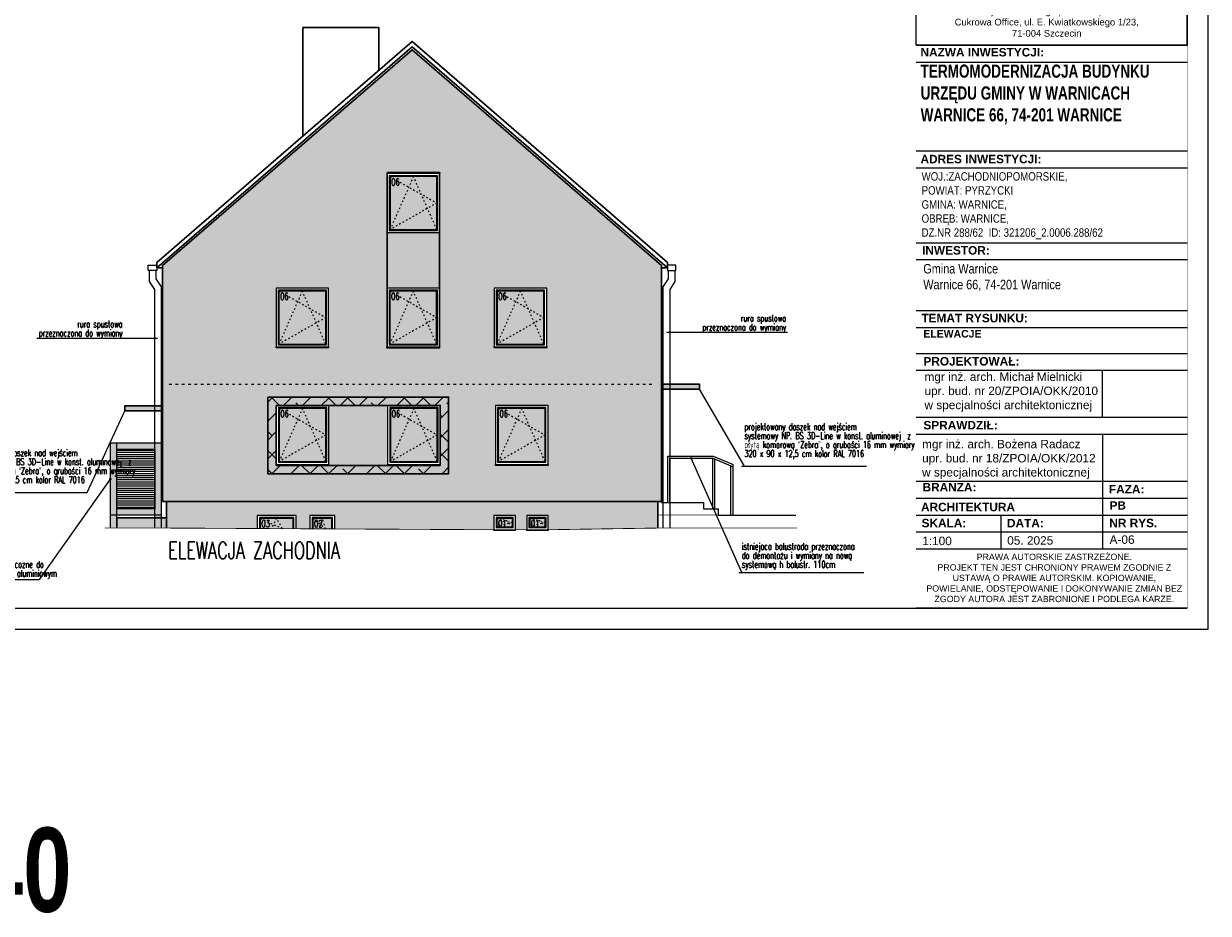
# Model space of a CAD drawing. Header units: millimetres. Extents: x 8949 to 18258, y -1077 to 30686.
# Tile 73 of 89: x 15328 to 18141, y 23135 to 25248. Entities that reach past the tile are written whole.
import ezdxf

# ---------------------------------------------------------------- set-up
doc = ezdxf.new("R2010")
doc.units = ezdxf.units.MM
doc.set_wipeout_variables(frame=1)
doc.linetypes.add('ACAD_ISO03W100', pattern=[30, 12, -18])
for name, color, linetype, lineweight in [('0A_INW__STALOWA', 140, 'Continuous', 13), ('0A_OCIEPLENIE', 30, 'Continuous', 9), ('0A_OPISY POM', 7, 'Continuous', 9), ('0A_POMOCNICZE', 30, 'Continuous', 9), ('0A_TABELKA', 7, 'Continuous', 0), ('0Z_LINIE WIDOCZNE', 7, 'Continuous', 9), ('0Z_OPISY', 7, 'Continuous', 9), ('A_HACZE ELEWACJA', 252, 'Continuous', 5), ('A_WIDOK', 40, 'Continuous', 15)]:
    doc.layers.add(name, color=color, linetype=linetype, lineweight=lineweight)
for name, color, linetype in [('0A_OPISY OKIEN', 3, 'Continuous'), ('meble', 2, 'Continuous'), ('Opisy', 4, 'Continuous')]:
    doc.layers.add(name, color=color, linetype=linetype)
doc.styles.add('1', font='simplex.shx', dxfattribs={"width": 0.6})
doc.styles.add('Arial', font='arial.ttf')
doc.styles.add('m1_romans', font='romans.shx', dxfattribs={"width": 0.8})

msp = doc.modelspace()

# ---------------------------------------------------------------- hatches: boundary and pattern name
at = {"layer": '0A_OCIEPLENIE', "true_color": 0xa8a5a4}
h = msp.add_hatch(dxfattribs=at)
h.set_pattern_fill('ANSI38', color=253, scale=10)
h.paths.add_polyline_path([(16337, 24361.2), (15907.5, 24361.2), (15907.5, 24179), (16337, 24179)])
h.paths.add_polyline_path([(16192, 24341.2), (16192, 24201.2), (16317, 24201.2), (16317, 24341.2)], flags=16)
h.paths.add_polyline_path([(16052.5, 24341.2), (16052.5, 24201.2), (16052.5, 24199), (15927.5, 24199), (15927.5, 24201.2), (15927.5, 24341.2)], flags=16)
h.paths.add_polyline_path([(16192, 24341.2), (16052.5, 24341.2), (16052.5, 24201.2), (16052.5, 24199), (16192, 24199), (16192, 24201.2)], flags=16)
h.paths.add_polyline_path([(16197, 24336.2), (16312, 24336.2), (16312, 24206.2), (16197, 24206.2)], flags=0)
h.paths.add_polyline_path([(16199, 24334.2), (16310, 24334.2), (16310, 24208.2), (16199, 24208.2)], flags=0)
h.paths.add_polyline_path([(16254.5, 24334.2), (16273, 24292.2), (16310, 24271.2), (16199, 24208.2)], flags=0)
h.paths.add_polyline_path([(16047.5, 24336.2), (16047.5, 24206.2), (15932.5, 24206.2), (15932.5, 24336.2)], flags=0)
h.paths.add_polyline_path([(16045.5, 24334.2), (16045.5, 24208.2), (15934.5, 24208.2), (15934.5, 24334.2)], flags=0)
h.paths.add_polyline_path([(16045.5, 24271.2), (15934.5, 24208.2), (15990, 24334.2), (16008.5, 24292.2)], flags=0)
h.paths.add_polyline_path([(16199.1, 24338.3), (16224.3, 24338.3), (16224.3, 24304.7), (16199.1, 24304.7)], flags=24)
h.paths.add_polyline_path([(15934.6, 24338.3), (15959.8, 24338.3), (15959.8, 24304.7), (15934.6, 24304.7)], flags=24)
at = {"layer": '0A_OPISY OKIEN', "transparency": 33554687}
h = msp.add_hatch(color=256, dxfattribs=at)
h.dxf.hatch_style = 1
h.paths.add_polyline_path([(16931, 24380, -1), (16934, 24380, -1)])
h = msp.add_hatch(color=256, dxfattribs=at)
h.dxf.hatch_style = 1
h.paths.add_polyline_path([(15569, 24328.2, 1), (15566, 24328.2, 1)])
h = msp.add_hatch(color=256, dxfattribs=at)
h.dxf.hatch_style = 1
h.paths.add_polyline_path([(16914.8, 24216, 1), (16911.8, 24216, 1)])
h = msp.add_hatch(color=256, dxfattribs=at)
h.dxf.hatch_style = 1
h.paths.add_polyline_path([(15532, 24166.4, -1), (15535, 24166.4, -1)])
at = {"layer": 'A_HACZE ELEWACJA', "transparency": 33554687}
h = msp.add_hatch(color=256, dxfattribs=at)
h.dxf.hatch_style = 1
h.set_gradient(color1=(95, 137, 145), color2=(177, 200, 199), tint=1, name='CURVED')
h.paths.add_polyline_path([(16308.9, 24885.2), (16197.9, 24885.2), (16197.9, 24759.2), (16308.9, 24759.2)])
h = msp.add_hatch(color=256, dxfattribs=at)
h.dxf.hatch_style = 1
h.set_gradient(color1=(95, 137, 145), color2=(177, 200, 199), tint=1, name='CURVED')
h.paths.add_polyline_path([(16045, 24613.2), (15934, 24613.2), (15934, 24487.2), (16045, 24487.2)])
h = msp.add_hatch(color=256, dxfattribs=at)
h.dxf.hatch_style = 1
h.set_gradient(color1=(95, 137, 145), color2=(177, 200, 199), tint=1, name='CURVED')
h.paths.add_polyline_path([(16308.5, 24613.2), (16197.5, 24613.2), (16197.5, 24487.2), (16308.5, 24487.2)])
h = msp.add_hatch(color=256, dxfattribs=at)
h.dxf.hatch_style = 1
h.set_gradient(color1=(95, 137, 145), color2=(177, 200, 199), tint=1, name='CURVED')
h.paths.add_polyline_path([(16563, 24613.2), (16452, 24613.2), (16452, 24487.2), (16563, 24487.2)])
h = msp.add_hatch(color=256, dxfattribs=at)
h.dxf.hatch_style = 1
h.set_gradient(color1=(95, 137, 145), color2=(177, 200, 199), tint=1, name='CURVED')
h.paths.add_polyline_path([(16045.5, 24334.2), (15934.5, 24334.2), (15934.5, 24208.2), (16045.5, 24208.2)])
h = msp.add_hatch(color=256, dxfattribs=at)
h.dxf.hatch_style = 1
h.set_gradient(color1=(95, 137, 145), color2=(177, 200, 199), tint=1, name='CURVED')
h.paths.add_polyline_path([(16310, 24334.2), (16199, 24334.2), (16199, 24208.2), (16310, 24208.2)])
h = msp.add_hatch(color=256, dxfattribs=at)
h.dxf.hatch_style = 1
h.set_gradient(color1=(95, 137, 145), color2=(177, 200, 199), tint=1, name='CURVED')
h.paths.add_polyline_path([(16566, 24334.2), (16455, 24334.2), (16455, 24208.2), (16566, 24208.2)])
at = {"layer": 'A_HACZE ELEWACJA', "ltscale": 5, "transparency": 33554687}
h = msp.add_hatch(dxfattribs=at)
h.set_pattern_fill('_USER', color=256, scale=5, pattern_type=0)
h.set_pattern_definition([(0, (0, 0), (0, 5), [])])
h.paths.add_polyline_path([(15638, 24237.5), (15548.5, 24237.5), (15548.5, 24095.4), (15638, 24095.4)])
at = {"layer": 'A_HACZE ELEWACJA', "transparency": 33554687}
h = msp.add_hatch(color=256, dxfattribs=at)
h.dxf.hatch_style = 1
h.set_gradient(color1=(95, 137, 145), color2=(177, 200, 199), tint=1, name='CURVED')
h.paths.add_polyline_path([(15889.5, 24073), (15967.5, 24073), (15967.5, 24048.5), (15889.5, 24048.5)])
h = msp.add_hatch(color=256, dxfattribs=at)
h.dxf.hatch_style = 1
h.set_gradient(color1=(95, 137, 145), color2=(177, 200, 199), tint=1, name='CURVED')
h.paths.add_polyline_path([(16014.5, 24073), (16059.5, 24073), (16059.5, 24048), (16014.5, 24048)])
h = msp.add_hatch(color=256, dxfattribs=at)
h.dxf.hatch_style = 1
h.set_gradient(color1=(95, 137, 145), color2=(177, 200, 199), tint=1, name='CURVED')
h.paths.add_polyline_path([(16488.5, 24073), (16451.5, 24073), (16451.5, 24053), (16488.5, 24053)])
h = msp.add_hatch(color=256, dxfattribs=at)
h.dxf.hatch_style = 1
h.set_gradient(color1=(95, 137, 145), color2=(177, 200, 199), tint=1, name='CURVED')
h.paths.add_polyline_path([(16566.5, 24073), (16529.5, 24073), (16529.5, 24053), (16566.5, 24053)])
at = {"layer": 'A_WIDOK', "true_color": 0xe3e0de}
h = msp.add_hatch(color=254, dxfattribs=at)
h.paths.add_polyline_path([(16250, 25186.4), (15875.4, 24862.1), (16190.9, 24862.1), (16190.9, 24894.4), (16315.5, 24894.4), (16315.9, 24894.4), (16315.9, 24892.2), (16315.9, 24862.1), (16624.6, 24862.1)])
h.paths.add_polyline_path([(16624.6, 24862.1), (16315.9, 24862.1), (16315.9, 24752.2), (16315.6, 24552.7), (16445, 24552.7), (16445, 24620.2), (16570, 24620.2), (16570, 24552.7), (16842.5, 24552.7), (16842.5, 24673.5)])
h.paths.add_polyline_path([(15875.4, 24862.1), (15657.5, 24673.5), (15657.5, 24552.7), (15927, 24552.7), (15927, 24620.2), (16052, 24620.2), (16052, 24552.7), (16190.5, 24552.7), (16190.5, 24620.2), (16190.9, 24862.1)])
h.paths.add_polyline_path([(16842.5, 24552.7), (16570, 24552.7), (16570, 24480.2), (16570, 24478), (16445, 24478), (16445, 24480.2), (16445, 24552.7), (16315.5, 24552.7), (16315.5, 24478), (16190.9, 24478), (16190.5, 24478), (16190.5, 24480.2), (16190.5, 24552.7), (16052, 24552.7), (16052, 24480.2), (16052, 24478), (15927, 24478), (15927, 24480.2), (15927, 24552.7), (15657.5, 24552.7), (15657.5, 24270.6), (15907.5, 24270.6), (15907.5, 24361.2), (16337, 24361.2), (16337, 24270.6), (16448, 24270.6), (16448, 24341.2), (16573, 24341.2), (16573, 24270.6), (16842.5, 24270.6)])
h.paths.add_polyline_path([(16842.5, 24270.6), (16573, 24270.6), (16573, 24201.2), (16573, 24199), (16448, 24199), (16448, 24201.2), (16448, 24270.6), (16337, 24270.6), (16337, 24179), (15907.5, 24179), (15907.5, 24270.6), (15657.5, 24270.6), (15657.5, 24113), (16842.5, 24113)])
at = {"layer": 'A_WIDOK', "true_color": 0x48433d, "transparency": 33554687}
for points in [[(16315.5, 24752.2), (16190.9, 24752.2), (16190.9, 24620.2), (16315.5, 24620.2)], [(16932.5, 24392), (16842.5, 24392), (16842.5, 24380), (16932.5, 24380)], [(15657.5, 24340.2), (15567.5, 24340.2), (15567.5, 24328.2), (15657.5, 24328.2)]]:
    msp.add_hatch(color=49, dxfattribs=at).paths.add_polyline_path(points)
h = msp.add_hatch(color=49, dxfattribs=at)
h.paths.add_polyline_path([(15907.5, 24361.2), (16337, 24361.2), (16337, 24179), (15907.5, 24179)])
h.paths.add_polyline_path([(15927.5, 24341.2), (16317, 24341.2), (16317, 24199), (15927.5, 24199)], flags=16)
at = {"layer": 'A_WIDOK', "true_color": 0xe3e0de}
msp.add_hatch(color=254, dxfattribs=at).paths.add_polyline_path([(16192, 24341.2), (16052.5, 24341.2), (16052.5, 24201.2), (16052.5, 24199), (16192, 24199), (16192, 24201.2)])
at = {"layer": 'A_WIDOK', "true_color": 0x48433d, "transparency": 33554687}
h = msp.add_hatch(color=49, dxfattribs=at)
h.paths.add_polyline_path([(15548.5, 24252.5), (15533.5, 24252.5), (15533.5, 24080.4), (15548.5, 24080.4)])
h.paths.add_polyline_path([(15638, 24252.5), (15548.5, 24252.5), (15548.5, 24237.5), (15638, 24237.5)])
h.paths.add_polyline_path([(15654, 24252.5), (15638, 24252.5), (15638, 24237.5), (15639, 24237.5), (15639, 24095.4), (15638, 24095.4), (15638, 24080.4), (15654, 24080.4)])
h.paths.add_polyline_path([(15638, 24095.4), (15548.5, 24095.4), (15548.5, 24080.4), (15638, 24080.4)])
h.paths.add_polyline_path([(15548.5, 24080.4), (15533.5, 24080.4), (15533.5, 24050), (15548.5, 24050)])
h.paths.add_polyline_path([(15654, 24074.6), (15638, 24074.6), (15638, 24050), (15654, 24050)])
h.paths.add_polyline_path([(15654, 24080.4), (15638, 24080.4), (15638, 24074.6), (15654, 24074.6)])
h = msp.add_hatch(color=49, dxfattribs=at)
h.paths.add_polyline_path([(15929.1, 24113), (15666.5, 24113), (15666.5, 24050), (15882.5, 24048.9), (15882.5, 24080), (15929.1, 24080)])
h.paths.add_polyline_path([(16043.6, 24113), (15929.1, 24113), (15929.1, 24080), (15974.5, 24080), (15974.5, 24048.4), (16007.5, 24048.2), (16007.5, 24080), (16043.6, 24080)])
h.paths.add_polyline_path([(16460.3, 24113), (16043.6, 24113), (16043.6, 24080), (16066.5, 24080), (16066.5, 24047.9), (16444.5, 24046), (16444.5, 24080), (16460.3, 24080)])
h.paths.add_polyline_path([(16549.3, 24113), (16460.3, 24113), (16460.3, 24080), (16495.5, 24080), (16495.5, 24046), (16522.5, 24046), (16522.5, 24080), (16549.3, 24080)])
h.paths.add_polyline_path([(16833.5, 24113), (16549.3, 24113), (16549.3, 24080), (16573.5, 24080), (16573.5, 24046), (16833.5, 24050)])
h = msp.add_hatch(color=49, dxfattribs=at)
h.paths.add_polyline_path([(15638, 24074.6), (15548.5, 24074.6), (15548.5, 24050), (15638, 24050)])
h.paths.add_polyline_path([(15666.5, 24074.6), (15654, 24074.6), (15654, 24050), (15666.5, 24050)])

# ---------------------------------------------------------------- linework, layer by layer
at = {"layer": '0A_INW__STALOWA'}
for points in [[(16315.9, 24892.2), (16190.9, 24892.2), (16190.9, 24894.4), (16315.9, 24894.4)], [(16315.9, 24892.2), (16190.9, 24892.2), (16190.9, 24752.2), (16315.9, 24752.2)], [(16310.9, 24887.2), (16195.9, 24887.2), (16195.9, 24757.2), (16310.9, 24757.2)], [(16308.9, 24885.2), (16197.9, 24885.2), (16197.9, 24759.2), (16308.9, 24759.2)], [(16052, 24620.2), (15927, 24620.2), (15927, 24480.2), (16052, 24480.2)], [(16315.5, 24620.2), (16190.5, 24620.2), (16190.5, 24480.2), (16315.5, 24480.2)], [(16570, 24620.2), (16445, 24620.2), (16445, 24480.2), (16570, 24480.2)], [(16047, 24615.2), (15932, 24615.2), (15932, 24485.2), (16047, 24485.2)], [(16045, 24613.2), (15934, 24613.2), (15934, 24487.2), (16045, 24487.2)], [(16310.5, 24615.2), (16195.5, 24615.2), (16195.5, 24485.2), (16310.5, 24485.2)], [(16308.5, 24613.2), (16197.5, 24613.2), (16197.5, 24487.2), (16308.5, 24487.2)], [(16565, 24615.2), (16450, 24615.2), (16450, 24485.2), (16565, 24485.2)], [(16563, 24613.2), (16452, 24613.2), (16452, 24487.2), (16563, 24487.2)], [(16052, 24478), (15927, 24478), (15927, 24480.2), (16052, 24480.2)], [(16315.5, 24478), (16190.5, 24478), (16190.5, 24480.2), (16315.5, 24480.2)], [(16570, 24478), (16445, 24478), (16445, 24480.2), (16570, 24480.2)], [(16052.5, 24341.2), (15927.5, 24341.2), (15927.5, 24201.2), (16052.5, 24201.2)], [(16317, 24341.2), (16192, 24341.2), (16192, 24201.2), (16317, 24201.2)], [(16573, 24341.2), (16448, 24341.2), (16448, 24201.2), (16573, 24201.2)], [(16047.5, 24336.2), (15932.5, 24336.2), (15932.5, 24206.2), (16047.5, 24206.2)], [(16045.5, 24334.2), (15934.5, 24334.2), (15934.5, 24208.2), (16045.5, 24208.2)], [(16312, 24336.2), (16197, 24336.2), (16197, 24206.2), (16312, 24206.2)], [(16310, 24334.2), (16199, 24334.2), (16199, 24208.2), (16310, 24208.2)], [(16568, 24336.2), (16453, 24336.2), (16453, 24206.2), (16568, 24206.2)], [(16566, 24334.2), (16455, 24334.2), (16455, 24208.2), (16566, 24208.2)], [(16052.5, 24199), (15927.5, 24199), (15927.5, 24201.2), (16052.5, 24201.2)], [(16317, 24199), (16192, 24199), (16192, 24201.2), (16317, 24201.2)], [(16573, 24199), (16448, 24199), (16448, 24201.2), (16573, 24201.2)], [(16495.5, 24080), (16444.5, 24080), (16444.5, 24046), (16495.5, 24046)], [(16490.5, 24075), (16449.5, 24075), (16449.5, 24051), (16490.5, 24051)], [(16488.5, 24073), (16451.5, 24073), (16451.5, 24053), (16488.5, 24053)], [(16573.5, 24080), (16522.5, 24080), (16522.5, 24046), (16573.5, 24046)], [(16568.5, 24075), (16527.5, 24075), (16527.5, 24051), (16568.5, 24051)], [(16566.5, 24073), (16529.5, 24073), (16529.5, 24053), (16566.5, 24053)], [(16495.5, 24043.8), (16444.5, 24043.8), (16444.5, 24046), (16495.5, 24046)], [(16573.5, 24043.8), (16522.5, 24043.8), (16522.5, 24046), (16573.5, 24046)]]:
    msp.add_lwpolyline(points, close=True, dxfattribs=at)
at = {"layer": '0A_INW__STALOWA', "linetype": 'ACAD_ISO03W100', "ltscale": 0.3}
for points in [[(16308.9, 24759.2), (16253.4, 24885.2), (16197.9, 24759.2)], [(16197.9, 24885.2), (16308.9, 24822.2), (16197.9, 24759.2)], [(16045, 24487.2), (15989.5, 24613.2), (15934, 24487.2)], [(15934, 24613.2), (16045, 24550.2), (15934, 24487.2)], [(16308.5, 24487.2), (16253, 24613.2), (16197.5, 24487.2)], [(16197.5, 24613.2), (16308.5, 24550.2), (16197.5, 24487.2)], [(16563, 24487.2), (16507.5, 24613.2), (16452, 24487.2)], [(16452, 24613.2), (16563, 24550.2), (16452, 24487.2)], [(16045.5, 24208.2), (15990, 24334.2), (15934.5, 24208.2)], [(15934.5, 24334.2), (16045.5, 24271.2), (15934.5, 24208.2)], [(16310, 24208.2), (16254.5, 24334.2), (16199, 24208.2)], [(16199, 24334.2), (16310, 24271.2), (16199, 24208.2)], [(16566, 24208.2), (16510.5, 24334.2), (16455, 24208.2)], [(16455, 24334.2), (16566, 24271.2), (16455, 24208.2)], [(15889.5, 24073), (15942.4, 24048.6)], [(15941.7, 24048.6), (15928.5, 24073), (15915.3, 24048.7)], [(16014.5, 24073), (16045.7, 24048.1)], [(16044.8, 24048.1), (16037, 24073), (16029.2, 24048.1)], [(16488.5, 24053), (16470, 24073), (16451.5, 24053)], [(16451.5, 24073), (16488.5, 24063), (16451.5, 24053)], [(16566.5, 24053), (16548, 24073), (16529.5, 24053)], [(16529.5, 24073), (16566.5, 24063), (16529.5, 24053)]]:
    msp.add_lwpolyline(points, dxfattribs=at)
at = {"layer": '0A_INW__STALOWA'}
for points in [[(15974.5, 24048.4), (15974.5, 24080), (15882.5, 24080), (15882.5, 24048.9)], [(15969.5, 24048.4), (15969.5, 24075), (15887.5, 24075), (15887.5, 24048.9)], [(15967.5, 24048.5), (15967.5, 24073), (15889.5, 24073), (15889.5, 24048.9)], [(16066.5, 24047.9), (16066.5, 24080), (16007.5, 24080), (16007.5, 24048.2)], [(16061.5, 24048), (16061.5, 24075), (16012.5, 24075), (16012.5, 24048.2)], [(16059.5, 24048), (16059.5, 24073), (16014.5, 24073), (16014.5, 24048.2)]]:
    msp.add_lwpolyline(points, dxfattribs=at)
at = {"layer": '0A_OCIEPLENIE'}
for points in [[(15625.9, 24661.8), (15625.9, 24635.7), (15638, 24617.1), (15638, 24050)], [(15641.9, 24661.8), (15641.9, 24641.8), (15654, 24623.2), (15654, 24050)], [(16858.1, 24661.8), (16858.1, 24641.8), (16846, 24623.2), (16846, 24050)], [(16874.1, 24661.8), (16874.1, 24635.7), (16862, 24617.1), (16862, 24050)], [(15533.5, 24080.4), (15533.5, 24252.5), (15654, 24252.5), (15654, 24080.4), (15533.5, 24080.4)], [(15533.5, 24050), (15533.5, 24240)], [(15548.5, 24050), (15548.5, 24252.5)], [(16857.5, 24111), (16857.5, 24221), (16965.1, 24221), (17012.5, 24200.7)], [(16862.5, 24111), (16862.5, 24216), (16964.1, 24216), (17012.5, 24195.2)], [(16964.1, 24096.3), (16964.1, 24216)], [(16969.1, 24096.3), (16969.1, 24213.9)], [(17012.5, 24081), (17012.5, 24200.7)], [(17007.5, 24081), (17007.5, 24197.4)], [(16842.5, 24113), (16842.5, 24111), (16942.5, 24111), (16942.5, 24096), (16977.5, 24096), (16977.5, 24081), (17162, 24081)]]:
    msp.add_lwpolyline(points, dxfattribs=at)
msp.add_lwpolyline([(15548.5, 24095.4), (15548.5, 24237.5), (15639, 24237.5), (15639, 24095.4)], close=True, dxfattribs=at)
at = {"layer": '0A_OPISY OKIEN'}
for points in [[(17141.5, 24514.5), (16854.7, 24514.5)], [(15358.8, 24500.8), (15645.6, 24500.8)], [(17039.5, 24196.9), (16932.5, 24380)], [(15478.6, 24134.8), (15567.5, 24328.2)], [(17033.5, 23944.5), (16913.3, 24216)], [(17032.5, 24196.9), (17329.4, 24196.9)], [(15365, 23927.9), (15533.5, 24166.4)], [(15181.7, 24134.8), (15478.6, 24134.8)], [(17026.2, 23944.5), (17323.1, 23944.5)], [(15068.1, 23927.9), (15365, 23927.9)]]:
    msp.add_lwpolyline(points, dxfattribs=at)
for centre in [(16913.3, 24216), (15533.5, 24166.4)]:
    msp.add_circle(centre, 1.5, dxfattribs=at)
at = {"layer": '0A_POMOCNICZE', "lineweight": 13, "ltscale": 3}
for points in [[(15623.6, 24674.6), (15643.5, 24674.6), (15643.5, 24661.8), (15623.6, 24661.8)], [(16876.4, 24674.6), (16856.5, 24674.6), (16856.5, 24661.8), (16876.4, 24661.8)]]:
    msp.add_lwpolyline(points, close=True, dxfattribs=at)
at = {"layer": '0A_POMOCNICZE', "linetype": 'ACAD_ISO03W100', "lineweight": 13, "ltscale": 0.5}
msp.add_lwpolyline([(15673.5, 24392), (16826.5, 24392)], dxfattribs=at)
at = {"layer": '0Z_LINIE WIDOCZNE', "const_width": 2}
for points in [[(16842.5, 24113), (16842.5, 24111), (16942.5, 24111), (16942.5, 24096), (16977.5, 24096), (16977.5, 24081), (17162, 24081), (16833.5, 24081)], [(16833.5, 24081), (17162, 24081)], [(15666.5, 24050), (15520, 24050)], [(16833.5, 24050), (16573.5, 24046), (16444.5, 24046), (15666.5, 24050)], [(16833.5, 24050), (17164.2, 24050)]]:
    msp.add_lwpolyline(points, dxfattribs=at)
at = {"layer": '0Z_OPISY'}
for points in [[(12242.5, 23810), (18141.3, 23810), (18141.3, 26780), (12242.5, 26780)], [(12292.5, 23860), (18091.3, 23860), (18091.3, 26730), (12292.5, 26730)]]:
    msp.add_lwpolyline(points, close=True, dxfattribs=at)
at = {"layer": 'meble', "color": 7, "lineweight": 30}
for points in [[(15990.5, 25239.1), (15990.5, 24981.6)], [(16171.5, 25138.3), (16171.5, 25239.1), (15990.5, 25239.1)], [(16856.5, 24681.2), (16250, 25206.2), (15643.5, 24681.2)], [(16856.5, 24668), (16250, 25193), (15643.5, 24668)], [(16842.5, 24113), (16842.5, 24673.5), (16250, 25186.4), (15657.5, 24673.5)], [(15643.5, 24668), (15643.5, 24681.2)], [(16856.5, 24668), (16856.5, 24681.2)], [(15643.5, 24668), (15657.5, 24668)], [(15651.1, 24668), (15657.5, 24668)], [(15657.5, 24673.5), (15657.5, 24113)], [(16842.5, 24668), (16856.5, 24668)], [(16842.5, 24113), (15657.5, 24113)], [(15657.5, 24113), (15666.5, 24113)], [(15666.5, 24113), (15666.5, 24050)], [(16833.5, 24113), (16833.5, 24050)], [(16842.5, 24113), (16833.5, 24113)], [(15666.5, 24074.6), (15548.5, 24074.6), (15548.5, 24050)]]:
    msp.add_lwpolyline(points, dxfattribs=at)
for points in [[(16190.9, 24894.4), (16315.5, 24894.4), (16315.5, 24478), (16190.9, 24478)], [(16932.5, 24380), (16842.5, 24380), (16842.5, 24392), (16932.5, 24392)], [(15657.5, 24328.2), (15567.5, 24328.2), (15567.5, 24340.2), (15657.5, 24340.2)], [(15907.5, 24361.2), (16337, 24361.2), (16337, 24179), (15907.5, 24179)], [(15927.5, 24341.2), (16317, 24341.2), (16317, 24199), (15927.5, 24199)]]:
    msp.add_lwpolyline(points, close=True, dxfattribs=at)

# ---------------------------------------------------------------- texts
at = {"layer": '0A_OPISY OKIEN', "char_height": 16, "attachment_point": 5, "line_spacing_factor": 0.8, "style": '1'}
for s, insert, width in [('\\pxqr;rura spustowa\\Pprzeznaczona do wymiany', (17038.2, 24535.3), 200.369), ('\\pxqr;rura spustowa\\Pprzeznaczona do wymiany', (15462.1, 24521.5), 200.369), ('\\pxql;projektowany daszek nad wejściem\\Psystemowy NP. BS 3D-Line w konst. aluminowej  z płytą komorową {\\fArial|b0|i0|c238|p34;“}Zebra{\\fArial|b0|i0|c238|p34;”}, o grubości 16 mm wymiary \\P320 x 90 x 12,5 cm kolor {\\Fromans|c238;\\W0.7;RAL 7016\\P} ', (17207, 24245.8), 334.875), ('\\pxql;projektowany daszek nad wejściem\\Psystemowy NP. BS 3D-Line w konst. aluminowej  z płytą komorową {\\fArial|b0|i0|c238|p34;“}Zebra{\\fArial|b0|i0|c238|p34;”}, o grubości 16 mm wymiary \\P250 x 90 x 12,5 cm kolor {\\Fromans|c238;\\W0.7;RAL 7016\\P} ', (15356.2, 24183.7), 334.875), ('\\pxql;istniejaca balustrada przeznaczona \\Pdo demontażu i wymiany na nową \\Psystemową h balustr. 110cm', (17301.1, 23982.4), 535.351), ('\\pxql;istniejące zadaszenie przeznacozne do wymiany na nowe w systemie aluminiowym ', (15246.7, 23950.3), 334.875)]:
    msp.add_mtext(s, dxfattribs=dict(at, insert=insert, width=width))
at = {"layer": '0A_OPISY POM', "lineweight": 30, "insert": (15670.8, 24016.9), "char_height": 40, "width": 1064.662, "attachment_point": 1, "line_spacing_factor": 0.8, "style": 'm1_romans'}
msp.add_mtext('{\\W0.7;\\Fsimplex|c238;ELEWACJA ZACHODNIA}', dxfattribs=at)
at = {"layer": '0A_TABELKA', "attachment_point": 1, "style": 'Arial'}
for s, insert, char_height, width in [('\\pxqc;Najda Consulting sp. z o.o. sp. k\\PCukrowa Office, ul. E. Kwiatkowskiego 1/23,  \\P71-004 Szczecin', (17467.2, 25286.8), 16, 580.616), ('{\\W0.9;\\fArial Narrow|b1|i0|c238|p34;420x640}', (14638.6, 23338.2), 200, 633.273)]:
    msp.add_mtext(s, dxfattribs=dict(at, insert=insert, char_height=char_height, width=width))
at = {"layer": 'Opisy', "char_height": 16.8, "width": 158.627, "attachment_point": 5, "style": '1'}
for s, insert in [('O6', (16210.6, 24872.5)), ('O6', (15946.7, 24600.5)), ('O6', (16210.2, 24600.5)), ('O6', (16464.7, 24600.5)), ('O6', (15947.2, 24321.5)), ('O6', (16211.7, 24321.5)), ('O6', (16467.7, 24321.5)), ('O3', (15902.2, 24060.3)), ('O2', (16027.2, 24060.3)), ('O1', (16464.2, 24060.3)), ('O1', (16542.2, 24060.3))]:
    msp.add_mtext(s, dxfattribs=dict(at, insert=insert))

# ---------------------------------------------------------------- next in the draw order: wipeouts: each hides what was drawn before it
msp.add_wipeout([(17447.8, 23860), (17447.8, 25197), (18091.3, 25197), (18091.3, 23860)]).dxf.layer = '0A_TABELKA'

# ---------------------------------------------------------------- next in the draw order: linework, layer by layer
at = {"layer": '0A_TABELKA'}
for p, q in [((17447.8, 25197), (18091.3, 25197)), ((17447.8, 25197), (18091.3, 25197)), ((17447.8, 25197), (18091.3, 25197)), ((17447.8, 25197), (18091.3, 25197)), ((17447.8, 25197), (18091.3, 25197)), ((17447.8, 25197), (18091.3, 25197)), ((17447.8, 25156.8), (18091.3, 25156.8)), ((17447.8, 25156.8), (18091.3, 25156.8)), ((17447.8, 24946.2), (18091.3, 24946.2)), ((17447.8, 24906), (18091.3, 24906)), ((17447.8, 24728), (18091.3, 24728)), ((17447.8, 24687.8), (18091.3, 24687.8)), ((17447.8, 24567.1), (18091.3, 24567.1)), ((17447.8, 24526.9), (18091.3, 24526.9)), ((17447.8, 24465.1), (18091.3, 24465.1)), ((17447.8, 24465.1), (18091.3, 24465.1)), ((17447.8, 24424.9), (18091.3, 24424.9)), ((17447.8, 24424.9), (18091.3, 24424.9)), ((17447.8, 24313.2), (18091.3, 24313.2)), ((17447.8, 24313.2), (18091.3, 24313.2)), ((17447.8, 24273), (18091.3, 24273)), ((17447.8, 24273), (18091.3, 24273)), ((17890.2, 24273), (17890.2, 24002.6)), ((17447.8, 24161.4), (18091.3, 24161.4)), ((17447.8, 24161.4), (18091.3, 24161.4)), ((17447.8, 24121.2), (18091.3, 24121.2)), ((17447.8, 24080.9), (18091.3, 24080.9)), ((17648.9, 24080.9), (17648.9, 24000.5)), ((17447.8, 24040.7), (18091.3, 24040.7)), ((17447.8, 24000.5), (18091.3, 24000.5)), ((18091.3, 23860), (17447.8, 23860))]:
    msp.add_line(p, q, dxfattribs=at)
msp.add_lwpolyline([(17447.8, 25444.3), (18091.3, 25444.3), (18091.3, 25197), (17447.8, 25197)], close=True, dxfattribs=at)
msp.add_lwpolyline([(17890.2, 24313.2), (17890.2, 24424.9)], dxfattribs=at)

# ---------------------------------------------------------------- next in the draw order: texts
at = {"layer": '0A_TABELKA', "style": 'Arial'}
for s, insert, char_height, width, attachment_point in [('{\\W1;\\fArial|b1|i0|c238|p34;NAZWA INWESTYCJI: }', (17457.8, 25190.6), 20.109, 398.957, 1), ('{\\fArial Narrow|b1|i0|c238|p34;\\H1.23077x;\\W0.9;TERMOMODERNIZACJA BUDYNKU \\PURZĘDU GMINY W WARNICACH\\PWARNICE 66, 74-201 WARNICE }', (17458.1, 25151.2), 25.3, 633.273, 1), ('{\\W1;\\fArial|b1|i0|c238|p34;ADRES INWESTYCJI: }', (17457.8, 24936.8), 20.109, 424.332, 1), ('\\A1;{\\fArial Narrow|b0|i0|c238|p34;WOJ.:ZACHODNIOPOMORSKIE, \\PPOWIAT: PYRZYCKI\\PGMINA: WARNICE, \\POBRĘB: WARNICE,\\PDZ.NR 288/62  ID: 321206_2.0006.288/62}', (17460.4, 24895.5), 20, 697.034, 1), ('{\\W1;\\fArial|b1|i0|c238|p34;INWESTOR: }', (17461.5, 24719.9), 20.109, 29.023, 1), ('\\A1;\\pxql;{\\fArial Narrow|b0|i0|c238|p34;\\H1.03419x;Gmina Warnice\\P\\pq*;Warnice 66, 74-201 Warnice}', (17464.4, 24677.4), 21.78, 454.564, 1), ('{\\W1;\\fArial|b1|i0|c238|p34;TEMAT RYSUNKU:\\fArial Narrow|b1|i0|c238|p34;  }', (17459.9, 24559), 20.109, 380.26, 1), ('{\\fArial|b1|i0|c238|p34;ELEWACJE}', (17464.4, 24520.5), 17.82, 460.39, 1), ('{\\fArial|b1|i0|c238|p34;\\W1;PROJEKTOWAŁ:}', (17464.7, 24456.3), 20.109, 28.891, 1), ('{\\fArial|b1|i0|c238|p34;\\W1;PROJEKTOWAŁ:}', (17464.7, 24456.3), 20.109, 28.891, 1), ('{\\W1;mgr inż. arch. Michał Mielnicki \\Pupr. bud. nr 20/ZPOIA/OKK/2010\\Pw specjalności architektonicznej}', (17467.2, 24419.6), 20.109, 467.068, 1), ('{\\fArial|b1|i0|c238|p34;SPRAWDZIŁ:}', (17464.7, 24304.5), 20.109, 28.891, 1), ('{\\W1;mgr inż. arch. Bożena Radacz\\Pupr. bud. nr 18/ZPOIA/OKK/2012\\Pw specjalności architektonicznej}', (17461.5, 24259.6), 20.109, 467.068, 1), ('{\\fArial|b1|i0|c238|p34;\\H1.102x;\\W1;BRANŻA:\\P\\fArial|b0|i0|c238|p34;\\H0.90744x;\\W0.8;\\P         }', (17462.6, 24157.2), 18.243, 26.051, 1), ('{\\fArial|b1|i0|c238|p34;\\H1.102x;\\W1;FAZA:\\P\\fArial|b0|i0|c238|p34;\\H0.90744x;\\W0.8;\\P\\pxi1.9692; }', (17905.3, 24152.5), 18.243, 14.381, 1), ('{\\W1;\\fArial|b1|i0|c238|p34;PB}', (17907.1, 24113.7), 19.8, 29.023, 1), ('{\\fArial|b1|i0|c238|p34;\\W1;ARCHITEKTURA}', (17459, 24110.1), 20.109, 29.023, 1), ('{\\fArial|b1|i0|c238|p34;\\W1;SKALA:}', (17460.4, 24072), 20.109, 10.203, 1), ('{\\fArial|b1|i0|c238|p34;\\W1;DATA:}', (17663.1, 24071.9), 20.109, 10.203, 1), ('{\\fArial|b1|i0|c238|p34;\\H1.102x;\\W1;NR RYS.\\P\\fArial|b0|i0|c238|p34;\\H0.90744x;\\W0.8; \\P   }', (17906.2, 24072.1), 18.243, 118.957, 1), ('{\\fArial|b0|i0|c161|p34;1:10\\fArial|b0|i0|c238|p34;0}', (17461.8, 24029.5), 20.109, 29.023, 1), ('05. 2025', (17663.7, 24030.6), 20.11, 134.321, 1), ('A-06', (17906.8, 24032.6), 20.11, 29.023, 1), ('{\\W1;PRAWA AUTORSKIE ZASTRZEŻONE.\\PPROJEKT TEN JEST CHRONIONY PRAWEM ZGODNIE Z USTAWĄ O PRAWIE AUTORSKIM. KOPIOWANIE, POWIELANIE, ODSTĘPOWANIE I DOKONYWANIE ZMIAN BEZ ZGODY AUTORA JEST ZABRONIONE I PODLEGA KARZE.}', (17775.6, 23931.4), 15, 615.974, 5)]:
    msp.add_mtext(s, dxfattribs=dict(at, insert=insert, char_height=char_height, width=width, attachment_point=attachment_point))

doc.saveas('drawing.dxf')
